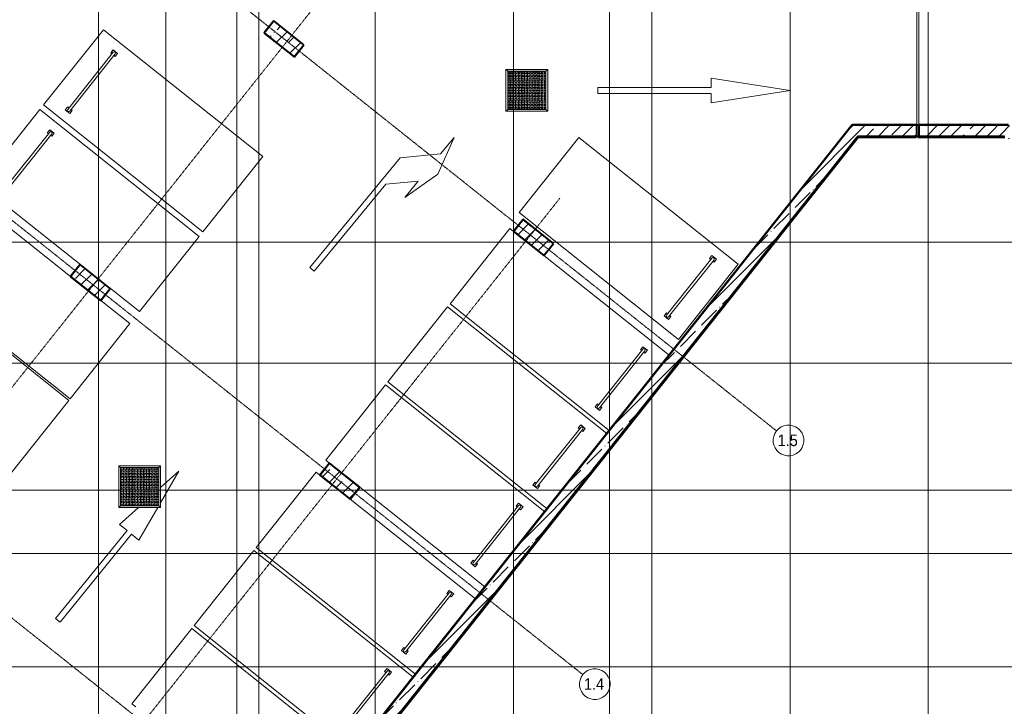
# Model space of a CAD drawing. Header units: millimetres. Extents: x -111 to 116289, y -9307 to 73893.
# Tile 49 of 128: x 40320 to 65951, y 17040 to 34902. Entities that reach past the tile are written whole.
import ezdxf

# ---------------------------------------------------------------- set-up
doc = ezdxf.new("R2010")
doc.units = ezdxf.units.MM
for name, pattern in [('ADSK_Линия сетки', [25, 20, -2.5, 0, -2.5]), ('ADSK_Линия сетки_2_', [25, 20, -2.5, 0, -2.5]), ('ADSK_Штриховая_ш3 п1_5', [4.5, 3, -1.5]), ('Штрих_3_1_5_', [4.5, 3, -1.5]), ('Штрихпунктир 15 х 2 х 2 мм', [19, 15, -2, 0, -2])]:
    doc.linetypes.add(name, pattern=pattern)
doc.layers.add('_Разделитель помещений_', color=4, linetype='ADSK_Штриховая_ш3 п1_5', lineweight=40, true_color=0x00ffff)
for name, color, linetype, lineweight in [('Каркас несущий', 7, 'Continuous', 18), ('Несущие колонны', 7, 'Continuous', 18), ('Окна', 7, 'Continuous', 18), ('Оси', 7, 'Continuous', 9), ('Парковка', 7, 'Continuous', 18), ('Перекрытия', 7, 'Continuous', 18), ('Стены разрез', 7, 'Continuous', 40), ('Стены штриховка', 7, 'Continuous', 40)]:
    doc.layers.add(name, color=color, linetype=linetype, lineweight=lineweight)
doc.styles.add('Arial_1', font='arial.ttf', dxfattribs={"width": 0.9, "height": 300})
pattern_1 = [(45, (0, 0), (-314.308964, 314.308964), []), (45, (314.3, 0), (-314.308964, 314.308964), [555.625, -111.125, 3.353, -107.772])]

# ---------------------------------------------------------------- blocks, each defined once
blk = doc.blocks.new('105_Приямок_C крышкой - 1000x1000-4589793-Оборудование_B2_-11_400__На лист секция 5_-11_400')
at = {"layer": 'Каркас несущий', "lineweight": 9, "true_color": 0xd2d2d2}
h = blk.add_hatch(dxfattribs=at)
h.set_pattern_fill('FP_3', color=254, style=0, pattern_type=2)
h.set_pattern_definition([(180, (-42.23, -380), (5e-14, 400), [40, -360]), (180, (-122.23, -380), (5e-14, 400), [40, -360]), (180, (-202.23, -380), (5e-14, 400), [40, -360]), (180, (-282.23, -380), (5e-14, 400), [40, -360]), (180, (-362.23, -380), (5e-14, 400), [37.77, -362.23]), (270, (-100, -360), (400, 2e-14), [40, -360]), (270, (-180, -360), (400, 2e-14), [40, -360]), (270, (-260, -360), (400, 2e-14), [40, -360]), (270, (-340, -360), (400, 2e-14), [40, -360]), (270, (-20, -360), (400, 2e-14), [40, -360]), (180, (0, -340), (5e-14, 400), [40, -360]), (180, (-80, -340), (5e-14, 400), [40, -360]), (180, (-160, -340), (5e-14, 400), [40, -360]), (180, (-240, -340), (5e-14, 400), [40, -360]), (180, (-320, -340), (5e-14, 400), [40, -360]), (270, (-57.77, -320), (400, 2e-14), [40, -360]), (270, (-137.77, -320), (400, 2e-14), [40, -360]), (270, (-217.77, -320), (400, 2e-14), [40, -360]), (270, (-297.77, -320), (400, 2e-14), [40, -360]), (270, (-377.77, -320), (400, 2e-14), [40, -360]), (180, (-42.23, -300), (5e-14, 400), [40, -360]), (180, (-122.23, -300), (5e-14, 400), [40, -360]), (180, (-202.23, -300), (5e-14, 400), [40, -360]), (180, (-282.23, -300), (5e-14, 400), [40, -360]), (180, (-362.23, -300), (5e-14, 400), [37.77, -362.23]), (270, (-100, -280), (400, 2e-14), [40, -360]), (270, (-180, -280), (400, 2e-14), [40, -360]), (270, (-260, -280), (400, 2e-14), [40, -360]), (270, (-340, -280), (400, 2e-14), [40, -360]), (270, (-20, -280), (400, 2e-14), [40, -360]), (180, (0, -260), (5e-14, 400), [40, -360]), (180, (-80, -260), (5e-14, 400), [40, -360]), (180, (-160, -260), (5e-14, 400), [40, -360]), (180, (-240, -260), (5e-14, 400), [40, -360]), (180, (-320, -260), (5e-14, 400), [40, -360]), (270, (-57.77, -240), (400, 2e-14), [40, -360]), (270, (-137.77, -240), (400, 2e-14), [40, -360]), (270, (-217.77, -240), (400, 2e-14), [40, -360]), (270, (-297.77, -240), (400, 2e-14), [40, -360]), (270, (-377.77, -240), (400, 2e-14), [40, -360]), (180, (-42.23, -220), (5e-14, 400), [40, -360]), (180, (-122.23, -220), (5e-14, 400), [40, -360]), (180, (-202.23, -220), (5e-14, 400), [40, -360]), (180, (-282.23, -220), (5e-14, 400), [40, -360]), (180, (-362.23, -220), (5e-14, 400), [37.77, -362.23]), (270, (-100, -200), (400, 2e-14), [40, -360]), (270, (-180, -200), (400, 2e-14), [40, -360]), (270, (-260, -200), (400, 2e-14), [40, -360]), (270, (-340, -200), (400, 2e-14), [40, -360]), (270, (-20, -200), (400, 2e-14), [40, -360]), (180, (0, -180), (5e-14, 400), [40, -360]), (180, (-80, -180), (5e-14, 400), [40, -360]), (180, (-160, -180), (5e-14, 400), [40, -360]), (180, (-240, -180), (5e-14, 400), [40, -360]), (180, (-320, -180), (5e-14, 400), [40, -360]), (270, (-57.77, -160), (400, 2e-14), [40, -360]), (270, (-137.77, -160), (400, 2e-14), [40, -360]), (270, (-217.77, -160), (400, 2e-14), [40, -360]), (270, (-297.77, -160), (400, 2e-14), [40, -360]), (270, (-377.77, -160), (400, 2e-14), [40, -360]), (180, (-42.23, -140), (5e-14, 400), [40, -360]), (180, (-122.23, -140), (5e-14, 400), [40, -360]), (180, (-202.23, -140), (5e-14, 400), [40, -360]), (180, (-282.23, -140), (5e-14, 400), [40, -360]), (180, (-362.23, -140), (5e-14, 400), [37.77, -362.23]), (270, (-100, -120), (400, 2e-14), [40, -360]), (270, (-180, -120), (400, 2e-14), [40, -360]), (270, (-260, -120), (400, 2e-14), [40, -360]), (270, (-340, -120), (400, 2e-14), [40, -360]), (270, (-20, -120), (400, 2e-14), [40, -360]), (180, (0, -100), (5e-14, 400), [40, -360]), (180, (-80, -100), (5e-14, 400), [40, -360]), (180, (-160, -100), (5e-14, 400), [40, -360]), (180, (-240, -100), (5e-14, 400), [40, -360]), (180, (-320, -100), (5e-14, 400), [40, -360]), (270, (-57.77, -80), (400, 2e-14), [40, -360]), (270, (-137.77, -80), (400, 2e-14), [40, -360]), (270, (-217.77, -80), (400, 2e-14), [40, -360]), (270, (-297.77, -80), (400, 2e-14), [40, -360]), (270, (-377.77, -80), (400, 2e-14), [40, -360]), (180, (-42.23, -60), (5e-14, 400), [40, -360]), (180, (-122.23, -60), (5e-14, 400), [40, -360]), (180, (-202.23, -60), (5e-14, 400), [40, -360]), (180, (-282.23, -60), (5e-14, 400), [40, -360]), (180, (-362.23, -60), (5e-14, 400), [37.77, -362.23]), (270, (-100, -40), (400, 2e-14), [40, -360]), (270, (-180, -40), (400, 2e-14), [40, -360]), (270, (-260, -40), (400, 2e-14), [40, -360]), (270, (-340, -40), (400, 2e-14), [40, -360]), (270, (-20, -40), (400, 2e-14), [40, -360]), (180, (0, -20), (5e-14, 400), [40, -360]), (180, (-80, -20), (5e-14, 400), [40, -360]), (180, (-160, -20), (5e-14, 400), [40, -360]), (180, (-240, -20), (5e-14, 400), [40, -360]), (180, (-320, -20), (5e-14, 400), [40, -360]), (270, (-57.77, 0), (400, 2e-14), [40, -360]), (270, (-137.77, 0), (400, 2e-14), [40, -360]), (270, (-217.77, 0), (400, 2e-14), [40, -360]), (270, (-297.77, 0), (400, 2e-14), [40, -360]), (270, (-377.77, 0), (400, 2e-14), [40, -360])])
h.paths.add_polyline_path([(495, -495), (495, 495), (-495, 495), (-495, -495)])
at = {"layer": 'Каркас несущий', "color": 253, "true_color": 0xaaaaaa}
for p, q in [((-495, 495), (-545, 545)), ((495, 495), (545, 545)), ((-495, -495), (-545, -545)), ((495, -495), (545, -545))]:
    blk.add_line(p, q, dxfattribs=at)
at = {"layer": 'Каркас несущий', "color": 253, "lineweight": 9, "true_color": 0xaaaaaa}
for p, q in [((495, 495), (-495, 495)), ((-495, 495), (-495, -495)), ((495, -495), (495, 495)), ((-495, -495), (495, -495))]:
    blk.add_line(p, q, dxfattribs=at)
at = {"layer": 'Окна', "color": 253, "true_color": 0xaaaaaa}
for p, q in [((-545, -545), (-545, 545)), ((-545, 545), (545, 545)), ((545, 545), (545, -545)), ((495, 495), (-495, 495)), ((-495, 495), (-495, -495)), ((495, 495), (495, -495)), ((-495, -495), (495, -495)), ((545, -545), (-545, -545))]:
    blk.add_line(p, q, dxfattribs=at)
blk = doc.blocks.new('199_Парковочные места 3 класса и МГН - Средний класс-V19-Оборудование_B2_-11_400__На лист секция 5_-11_400')
at = {"layer": 'Парковка', "color": 253, "true_color": 0xaaaaaa}
for p, q in [((0, -5300), (0, 0)), ((0, 0), (2500, 0)), ((2500, 0), (2500, -5300)), ((250, -4625), (250, -4775)), ((250, -4625), (350, -4625)), ((250, -4775), (350, -4775)), ((300, -4665), (2200, -4665)), ((300, -4735), (2200, -4735)), ((350, -4625), (350, -4665)), ((350, -4735), (350, -4775)), ((2150, -4625), (2150, -4665)), ((2150, -4625), (2250, -4625)), ((2150, -4735), (2150, -4775)), ((2150, -4775), (2250, -4775)), ((2250, -4625), (2250, -4775)), ((2500, -5300), (0, -5300))]:
    blk.add_line(p, q, dxfattribs=at)
for centre, start, end in [((300, -4700), 90, 270), ((2200, -4700), 270, 90)]:
    blk.add_arc(centre, 35, start, end, dxfattribs=at)
blk = doc.blocks.new('199_Парковочные места 3 класса и МГН - Средний класс-V33-Оборудование_B2_-11_400__На лист секция 5_-11_400')
at = {"layer": 'Парковка', "color": 253, "true_color": 0xaaaaaa}
for p, q in [((0, -128), (0, 0)), ((0, 0), (2500, 0)), ((2500, 0), (2500, -5298)), ((0, -5298), (0, -1132)), ((250, -4625), (250, -4775)), ((250, -4625), (350, -4625)), ((250, -4775), (350, -4775)), ((300, -4665), (2200, -4665)), ((300, -4735), (2200, -4735)), ((350, -4625), (350, -4665)), ((350, -4735), (350, -4775)), ((2150, -4625), (2150, -4665)), ((2150, -4625), (2250, -4625)), ((2150, -4735), (2150, -4775)), ((2150, -4775), (2250, -4775)), ((2250, -4625), (2250, -4775))]:
    blk.add_line(p, q, dxfattribs=at)
for centre, start, end in [((300, -4700), 90, 270), ((2200, -4700), 270, 90)]:
    blk.add_arc(centre, 35, start, end, dxfattribs=at)
blk = doc.blocks.new('199_Парковочные места 3 класса и МГН - Средний класс-V34-Оборудование_B2_-11_400__На лист секция 5_-11_400')
at = {"layer": 'Парковка', "color": 253, "true_color": 0xaaaaaa}
for p, q in [((0, -5298), (0, 0)), ((0, 0), (2500, 0)), ((2500, 0), (2500, -5298)), ((250, -4625), (250, -4775)), ((250, -4625), (350, -4625)), ((250, -4775), (350, -4775)), ((300, -4665), (2200, -4665)), ((300, -4735), (2200, -4735)), ((350, -4625), (350, -4665)), ((350, -4735), (350, -4775)), ((2150, -4625), (2150, -4665)), ((2150, -4625), (2250, -4625)), ((2150, -4735), (2150, -4775)), ((2150, -4775), (2250, -4775)), ((2250, -4625), (2250, -4775))]:
    blk.add_line(p, q, dxfattribs=at)
for centre, start, end in [((300, -4700), 90, 270), ((2200, -4700), 270, 90)]:
    blk.add_arc(centre, 35, start, end, dxfattribs=at)
blk = doc.blocks.new('199_Парковочные места 3 класса и МГН - Средний класс-V35-Оборудование_B2_-11_400__На лист секция 5_-11_400')
at = {"layer": 'Парковка', "color": 253, "true_color": 0xaaaaaa}
for p, q in [((0, -5298), (0, 0)), ((0, 0), (2500, 0)), ((2500, 0), (2500, -128)), ((2500, -1132), (2500, -5298)), ((250, -4625), (250, -4775)), ((250, -4625), (350, -4625)), ((250, -4775), (350, -4775)), ((300, -4665), (2200, -4665)), ((300, -4735), (2200, -4735)), ((350, -4625), (350, -4665)), ((350, -4735), (350, -4775)), ((2150, -4625), (2150, -4665)), ((2150, -4625), (2250, -4625)), ((2150, -4735), (2150, -4775)), ((2150, -4775), (2250, -4775)), ((2250, -4625), (2250, -4775))]:
    blk.add_line(p, q, dxfattribs=at)
for centre, start, end in [((300, -4700), 90, 270), ((2200, -4700), 270, 90)]:
    blk.add_arc(centre, 35, start, end, dxfattribs=at)
blk = doc.blocks.new('199_Парковочные места 3 класса и МГН - Средний класс-V36-Оборудование_B2_-11_400__На лист секция 5_-11_400')
at = {"layer": 'Парковка', "color": 253, "true_color": 0xaaaaaa}
for p, q in [((0, -128), (0, 0)), ((0, 0), (2500, 0)), ((2500, 0), (2500, -5298)), ((0, -5298), (0, -1132)), ((250, -4625), (250, -4775)), ((250, -4625), (350, -4625)), ((250, -4775), (350, -4775)), ((300, -4665), (2200, -4665)), ((300, -4735), (2200, -4735)), ((350, -4625), (350, -4665)), ((350, -4735), (350, -4775)), ((2150, -4625), (2150, -4665)), ((2150, -4625), (2250, -4625)), ((2150, -4735), (2150, -4775)), ((2150, -4775), (2250, -4775)), ((2250, -4625), (2250, -4775))]:
    blk.add_line(p, q, dxfattribs=at)
for centre, start, end in [((300, -4700), 90, 270), ((2200, -4700), 270, 90)]:
    blk.add_arc(centre, 35, start, end, dxfattribs=at)
blk = doc.blocks.new('199_Парковочные места 3 класса и МГН - Средний класс-V37-Оборудование_B2_-11_400__На лист секция 5_-11_400')
at = {"layer": 'Парковка', "color": 253, "true_color": 0xaaaaaa}
for p, q in [((0, -5298), (0, 0)), ((0, 0), (2500, 0)), ((2500, 0), (2500, -5298)), ((250, -4625), (250, -4775)), ((250, -4625), (350, -4625)), ((250, -4775), (350, -4775)), ((300, -4665), (2200, -4665)), ((300, -4735), (2200, -4735)), ((350, -4625), (350, -4665)), ((350, -4735), (350, -4775)), ((2150, -4625), (2150, -4665)), ((2150, -4625), (2250, -4625)), ((2150, -4735), (2150, -4775)), ((2150, -4775), (2250, -4775)), ((2250, -4625), (2250, -4775))]:
    blk.add_line(p, q, dxfattribs=at)
for centre, start, end in [((300, -4700), 90, 270), ((2200, -4700), 270, 90)]:
    blk.add_arc(centre, 35, start, end, dxfattribs=at)
blk = doc.blocks.new('199_Парковочные места 3 класса и МГН - Средний класс-V38-Оборудование_B2_-11_400__На лист секция 5_-11_400')
at = {"layer": 'Парковка', "color": 253, "true_color": 0xaaaaaa}
for p, q in [((0, -5298), (0, 0)), ((0, 0), (2500, 0)), ((2500, 0), (2500, -128)), ((2500, -1132), (2500, -5298)), ((250, -4625), (250, -4775)), ((250, -4625), (350, -4625)), ((250, -4775), (350, -4775)), ((300, -4665), (2200, -4665)), ((300, -4735), (2200, -4735)), ((350, -4625), (350, -4665)), ((350, -4735), (350, -4775)), ((2150, -4625), (2150, -4665)), ((2150, -4625), (2250, -4625)), ((2150, -4735), (2150, -4775)), ((2150, -4775), (2250, -4775)), ((2250, -4625), (2250, -4775))]:
    blk.add_line(p, q, dxfattribs=at)
for centre, start, end in [((300, -4700), 90, 270), ((2200, -4700), 270, 90)]:
    blk.add_arc(centre, 35, start, end, dxfattribs=at)
blk = doc.blocks.new('199_Парковочные места 3 класса и МГН - Средний класс-V39-Оборудование_B2_-11_400__На лист секция 5_-11_400')
at = {"layer": 'Парковка', "color": 253, "true_color": 0xaaaaaa}
for p, q in [((0, -968), (0, 0)), ((0, 0), (2500, 0)), ((2500, 0), (2500, -5300)), ((0, -5300), (0, -1972)), ((250, -4625), (250, -4775)), ((250, -4625), (350, -4625)), ((250, -4775), (350, -4775)), ((300, -4665), (2200, -4665)), ((300, -4735), (2200, -4735)), ((350, -4625), (350, -4665)), ((350, -4735), (350, -4775)), ((2150, -4625), (2150, -4665)), ((2150, -4625), (2250, -4625)), ((2150, -4735), (2150, -4775)), ((2150, -4775), (2250, -4775)), ((2250, -4625), (2250, -4775)), ((2500, -5300), (0, -5300))]:
    blk.add_line(p, q, dxfattribs=at)
for centre, start, end in [((300, -4700), 90, 270), ((2200, -4700), 270, 90)]:
    blk.add_arc(centre, 35, start, end, dxfattribs=at)
blk = doc.blocks.new('199_Паркинг_Дорожная разметка - Стрелка_Поворот-4798527-Оборудование_B2_-11_400__На лист секция 5_-11_400')
at = {"layer": 'Парковка', "color": 253, "true_color": 0xaaaaaa}
for p, q in [((495, 1490), (215, 2500)), ((215, 2500), (215, 1950)), ((215, 1950), (-535, 1200)), ((215, 480), (495, 1490)), ((-535, 1200), (-535, -2500)), ((-385, 430), (215, 1030)), ((215, 1030), (215, 480)), ((-385, -2500), (-385, 430)), ((-535, -2500), (-385, -2500))]:
    blk.add_line(p, q, dxfattribs=at)
blk = doc.blocks.new('199_Паркинг_Дорожная разметка - Стрелка_Прямое_Движение-4798525-Оборудование_B2_-11_400__На лист секция 5_-11_400')
at = {"layer": 'Парковка', "color": 253, "true_color": 0xaaaaaa}
for p, q in [((0, 2504), (-324, 450)), ((324, 450), (0, 2504)), ((-324, 450), (-75, 450)), ((-75, 450), (-75, -2500)), ((75, -2500), (75, 450)), ((75, 450), (324, 450)), ((-75, -2500), (75, -2500))]:
    blk.add_line(p, q, dxfattribs=at)
blk = doc.blocks.new('199_Паркинг_Дорожная разметка - Стрелка_Прямое_Движение-V40-Оборудование_B2_-11_400__На лист секция 5_-11_400')
at = {"layer": 'Парковка', "color": 253, "true_color": 0xaaaaaa}
for p, q in [((0, 2504), (-100, 1868)), ((149, 1561), (0, 2504)), ((324, 450), (171, 1419)), ((-222, 1099), (-324, 450)), ((-324, 450), (-75, 450)), ((-75, 450), (-75, -2500)), ((75, -2500), (75, 450)), ((75, 450), (324, 450)), ((-75, -2500), (75, -2500))]:
    blk.add_line(p, q, dxfattribs=at)
blk = doc.blocks.new('135_SLK_GD_AR_rvt-1-Оборудование_B2_-11_400__На лист секция 5_-11_400')
at = {"layer": '_Разделитель помещений_', "color": 131, "linetype": 'Штрих_3_1_5_', "true_color": 0xaaffff}
blk.add_line((-13015910, -9299250), (-13015860, -9299250), dxfattribs=at)
at = {"layer": 'Перекрытия', "color": 253, "true_color": 0xaaaaaa}
for p, q in [((-13015910, -9299250), (-13015910, -9295650)), ((-13015860, -9295650), (-13015860, -9299250))]:
    blk.add_line(p, q, dxfattribs=at)
at = {"layer": 'Стены разрез', "color": 253, "true_color": 0xaaaaaa}
for p, q in [((-13032650, -9296542), (-13032901, -9296858)), ((-13032648, -9296543), (-13032650, -9296542)), ((-13031864, -9297167), (-13032648, -9296543)), ((-13032901, -9296858), (-13032899, -9296859)), ((-13032899, -9296859), (-13032117, -9297482)), ((-13032115, -9297483), (-13031865, -9297168)), ((-13031865, -9297168), (-13031864, -9297167)), ((-13032117, -9297482), (-13032115, -9297483)), ((-13017591, -9299248), (-13039290, -9326528)), ((-13039290, -9326531), (-13017590, -9299250)), ((-13017588, -9299248), (-13017591, -9299248)), ((-13017590, -9299250), (-13015910, -9299250)), ((-13015910, -9299248), (-13017588, -9299248)), ((-13015910, -9299250), (-13015910, -9299248)), ((-13013520, -9299248), (-13015860, -9299248)), ((-13015860, -9299248), (-13015860, -9299250)), ((-13015860, -9299250), (-13013520, -9299250)), ((-13026154, -9301709), (-13026405, -9302025)), ((-13026152, -9301710), (-13026154, -9301709)), ((-13025368, -9302334), (-13026152, -9301710)), ((-13026405, -9302025), (-13026404, -9302026)), ((-13026404, -9302026), (-13025621, -9302649)), ((-13025620, -9302650), (-13025369, -9302335)), ((-13025369, -9302335), (-13025368, -9302334)), ((-13025621, -9302649), (-13025620, -9302650)), ((-13037692, -9302881), (-13037943, -9303197)), ((-13037690, -9302882), (-13037692, -9302881)), ((-13036906, -9303506), (-13037690, -9302882)), ((-13037943, -9303197), (-13037942, -9303198)), ((-13037942, -9303198), (-13037159, -9303821)), ((-13037158, -9303822), (-13036907, -9303507)), ((-13036907, -9303507), (-13036906, -9303506)), ((-13037159, -9303821), (-13037158, -9303822)), ((-13031196, -9308048), (-13031448, -9308364)), ((-13031195, -9308049), (-13031196, -9308048)), ((-13030410, -9308673), (-13031195, -9308049)), ((-13031448, -9308364), (-13031446, -9308365)), ((-13031446, -9308365), (-13030664, -9308988)), ((-13030662, -9308989), (-13030412, -9308674)), ((-13030412, -9308674), (-13030410, -9308673)), ((-13030664, -9308988), (-13030662, -9308989))]:
    blk.add_line(p, q, dxfattribs=at)
at = {"layer": 'Окна', "color": 253, "lineweight": 18, "true_color": 0xaaaaaa}
for p in [(-13026060, -9298350), (-13036140, -9308660)]:
    blk.add_blockref('105_Приямок_C крышкой - 1000x1000-4589793-Оборудование_B2_-11_400__На лист секция 5_-11_400', p, dxfattribs=at)
at = {"layer": 'Парковка', "color": 253, "lineweight": 18, "true_color": 0xaaaaaa}
for name, p, rotation in [('199_Парковочные места 3 класса и МГН - Средний класс-V19-Оборудование_B2_-11_400__На лист секция 5_-11_400', (-13032938, -9300072), 231.5000000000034), ('199_Паркинг_Дорожная разметка - Стрелка_Прямое_Движение-4798525-Оборудование_B2_-11_400__На лист секция 5_-11_400', (-13021714, -9298354), 269.9999999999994), ('199_Парковочные места 3 класса и МГН - Средний класс-V19-Оборудование_B2_-11_400__На лист секция 5_-11_400', (-13034590, -9302150), 231.5000000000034), ('199_Паркинг_Дорожная разметка - Стрелка_Поворот-4798527-Оборудование_B2_-11_400__На лист секция 5_-11_400', (-13029710, -9301369), 320.5551428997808), ('199_Парковочные места 3 класса и МГН - Средний класс-V19-Оборудование_B2_-11_400__На лист секция 5_-11_400', (-13026264, -9301531), 51.50000000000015), ('199_Парковочные места 3 класса и МГН - Средний класс-V39-Оборудование_B2_-11_400__На лист секция 5_-11_400', (-13036396, -9304419), 231.5000000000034), ('199_Парковочные места 3 класса и МГН - Средний класс-V38-Оборудование_B2_-11_400__На лист секция 5_-11_400', (-13028061, -9303900), 51.50000000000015), ('199_Парковочные места 3 класса и МГН - Средний класс-V19-Оборудование_B2_-11_400__На лист секция 5_-11_400', (-13037983, -9306415), 231.5000000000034), ('199_Парковочные места 3 класса и МГН - Средний класс-V37-Оборудование_B2_-11_400__На лист секция 5_-11_400', (-13029679, -9305935), 51.50000000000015), ('199_Парковочные места 3 класса и МГН - Средний класс-V36-Оборудование_B2_-11_400__На лист секция 5_-11_400', (-13031298, -9307970), 51.50000000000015), ('199_Паркинг_Дорожная разметка - Стрелка_Прямое_Движение-V40-Оборудование_B2_-11_400__На лист секция 5_-11_400', (-13036695, -9310198), 320.9142835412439), ('199_Парковочные места 3 класса и МГН - Средний класс-V35-Оборудование_B2_-11_400__На лист секция 5_-11_400', (-13033103, -9310239), 51.50000000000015), ('199_Парковочные места 3 класса и МГН - Средний класс-V34-Оборудование_B2_-11_400__На лист секция 5_-11_400', (-13034721, -9312274), 51.50000000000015), ('199_Парковочные места 3 класса и МГН - Средний класс-V33-Оборудование_B2_-11_400__На лист секция 5_-11_400', (-13036340, -9314309), 51.50000000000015)]:
    blk.add_blockref(name, p, dxfattribs=dict(at, rotation=rotation))
blk = doc.blocks.new('Бетон-Прямоугольная-Колонна - CLM_Подземные этажи_В40-400х1000-V74-Оборудование_B2_-11_400__На лист секция 5_-11_400')
at = {"layer": 'Несущие колонны', "lineweight": 9, "true_color": 0xaaaaaa}
h = blk.add_hatch(dxfattribs=at)
h.set_pattern_fill('FP_39', color=253, style=0, pattern_type=2)
h.set_pattern_definition([(353.5, (15396866.5, -4411722.5), (50.318829, 441.64269), []), (353.5, (15397062.16, -4411968.47), (50.318829, 441.64269), [555.625, -111.125, 3.353, -107.772])])
h.paths.add_polyline_path([(-200, -500), (200, -500), (200, 500), (-200, 500), (-200, -52)])
at = {"layer": 'Несущие колонны', "color": 253, "lineweight": 40, "true_color": 0xaaaaaa}
for p, q in [((200, 500), (-200, 500)), ((-200, 500), (-200, -500)), ((200, -500), (200, 500)), ((-200, -500), (200, -500))]:
    blk.add_line(p, q, dxfattribs=at)
blk = doc.blocks.new('Бетон-Прямоугольная-Колонна - CLM_Подземные этажи_В40-400х1000-V78-Оборудование_B2_-11_400__На лист секция 5_-11_400')
at = {"layer": 'Несущие колонны', "lineweight": 9, "true_color": 0xaaaaaa}
h = blk.add_hatch(dxfattribs=at)
h.set_pattern_fill('FP_43', color=253, style=0, pattern_type=2)
h.set_pattern_definition([(353.5, (15396866.5, -4403422.5), (50.318829, 441.64269), []), (353.5, (15397062.16, -4403668.47), (50.318829, 441.64269), [555.625, -111.125, 3.353, -107.772])])
h.paths.add_polyline_path([(-200, -500), (200, -500), (200, 500), (-200, 500), (-200, 66)])
at = {"layer": 'Несущие колонны', "color": 253, "lineweight": 40, "true_color": 0xaaaaaa}
for p, q in [((200, 500), (-200, 500)), ((-200, 500), (-200, -500)), ((200, -500), (200, 500)), ((-200, -500), (200, -500))]:
    blk.add_line(p, q, dxfattribs=at)
blk = doc.blocks.new('Бетон-Прямоугольная-Колонна - CLM_Подземные этажи_В40-400х1000-V79-Оборудование_B2_-11_400__На лист секция 5_-11_400')
at = {"layer": 'Несущие колонны', "lineweight": 9, "true_color": 0xaaaaaa}
h = blk.add_hatch(dxfattribs=at)
h.set_pattern_fill('FP_44', color=253, style=0, pattern_type=2)
h.set_pattern_definition([(353.5, (15388766.5, -4403422.5), (50.318829, 441.64269), []), (353.5, (15388962.16, -4403668.47), (50.318829, 441.64269), [555.625, -111.125, 3.353, -107.772])])
h.paths.add_polyline_path([(-200, -500), (200, -500), (200, 500), (-200, 500), (-200, -465)])
at = {"layer": 'Несущие колонны', "color": 253, "lineweight": 40, "true_color": 0xaaaaaa}
for p, q in [((200, 500), (-200, 500)), ((-200, 500), (-200, -500)), ((200, -500), (200, 500)), ((-200, -500), (200, -500))]:
    blk.add_line(p, q, dxfattribs=at)
blk = doc.blocks.new('Бетон-Прямоугольная-Колонна - CLM_Подземные этажи_В40-400х1000-V86-Оборудование_B2_-11_400__На лист секция 5_-11_400')
at = {"layer": 'Несущие колонны', "lineweight": 9, "true_color": 0xaaaaaa}
h = blk.add_hatch(dxfattribs=at)
h.set_pattern_fill('FP_51', color=253, style=0, pattern_type=2)
h.set_pattern_definition([(353.5, (15388766.5, -4411722.5), (50.318829, 441.64269), []), (353.5, (15388962.16, -4411968.47), (50.318829, 441.64269), [555.625, -111.125, 3.353, -107.772])])
h.paths.add_polyline_path([(-200, -500), (200, -500), (200, 500), (-200, 500)])
at = {"layer": 'Несущие колонны', "color": 253, "lineweight": 40, "true_color": 0xaaaaaa}
for p, q in [((200, 500), (-200, 500)), ((-200, 500), (-200, -500)), ((200, -500), (200, 500)), ((-200, -500), (200, -500))]:
    blk.add_line(p, q, dxfattribs=at)
blk = doc.blocks.new('Ось сетки - Диаметр 8 мм-596476-Оборудование_B2_-11_400__На лист секция 5_-11_400')
at = {"layer": 'Оси', "color": 254, "lineweight": 20, "true_color": 0xcccccc}
for start, end in [(360, 180), (180, 360)]:
    blk.add_arc((0, 0), 4, start, end, dxfattribs=at)
blk = doc.blocks.new('135_SLK_GD_KR_rvt-1-Оборудование_B2_-11_400__На лист секция 5_-11_400')
at = {"layer": 'Стены разрез', "lineweight": 9, "true_color": 0xaaaaaa}
h = blk.add_hatch(dxfattribs=at)
h.set_pattern_fill('FP_8', color=253, style=0, pattern_type=2)
h.set_pattern_definition(pattern_1)
h.paths.add_polyline_path([(-13039263, -9326970), (-13039256, -9326970), (-13017206, -9299250), (-13017590, -9299250), (-13039477, -9326767), (-13039270, -9326970)])
h = blk.add_hatch(dxfattribs=at)
h.set_pattern_fill('FP_8', color=253, style=0, pattern_type=2)
h.set_pattern_definition(pattern_1)
h.paths.add_polyline_path([(-13015930, -9299550), (-13015910, -9299550), (-13015910, -9299250), (-13017206, -9299250), (-13017445, -9299550)])
h = blk.add_hatch(dxfattribs=at)
h.set_pattern_fill('FP_8', color=253, style=0, pattern_type=2)
h.set_pattern_definition(pattern_1)
h.paths.add_polyline_path([(-13013616, -9299550), (-13013612, -9299550), (-13014057, -9299250), (-13015860, -9299250), (-13015860, -9299550), (-13013623, -9299550)])
h = blk.add_hatch(dxfattribs=at)
h.set_pattern_fill('FP_8', color=253, style=0, pattern_type=2)
h.set_pattern_definition(pattern_1)
h.paths.add_polyline_path([(-12988490, -9316495), (-12988267, -9316284), (-13013520, -9299250), (-13014057, -9299250), (-12991083, -9314746)])
at = {"layer": 'Оси', "color": 254, "linetype": 'Штрихпунктир 15 х 2 х 2 мм', "true_color": 0xcccccc}
for p, q in [((-13040296, -9290717), (-13019562, -9307210)), ((-13045339, -9297057), (-13024604, -9313549)), ((-13050381, -9303396), (-13029647, -9319888))]:
    blk.add_line(p, q, dxfattribs=at)
at = {"layer": 'Оси', "color": 254, "linetype": 'ADSK_Линия сетки_2_', "true_color": 0xe5e5e5}
for p, q in [((-13031541, -9296115), (-13051434, -9321124)), ((-13025203, -9301159), (-13045096, -9326167)), ((-13076977, -9310400), (-12975235, -9310400))]:
    blk.add_line(p, q, dxfattribs=at)
at = {"layer": 'Стены разрез', "color": 253, "true_color": 0xaaaaaa}
for p, q in [((-13017590, -9299250), (-13039290, -9326531)), ((-13017206, -9299250), (-13017590, -9299250)), ((-13015910, -9299250), (-13017206, -9299250)), ((-13015910, -9299550), (-13015910, -9299250)), ((-13014057, -9299250), (-13015860, -9299250)), ((-13015860, -9299250), (-13015860, -9299550)), ((-13013520, -9299250), (-13014057, -9299250)), ((-13039256, -9326970), (-13017461, -9299570)), ((-13017461, -9299570), (-13039256, -9326970)), ((-13039230, -9326970), (-13017435, -9299570)), ((-13017435, -9299570), (-13015930, -9299570)), ((-13015930, -9299550), (-13015910, -9299550)), ((-13015930, -9299570), (-13015930, -9299550)), ((-13015860, -9299550), (-13015880, -9299550)), ((-13015880, -9299550), (-13015880, -9299570)), ((-13015880, -9299570), (-13013618, -9299570))]:
    blk.add_line(p, q, dxfattribs=at)
at = {"layer": 'Стены штриховка', "color": 253, "true_color": 0xaaaaaa}
for p, q in [((-13039253, -9326970), (-13017458, -9299570)), ((-13039248, -9326970), (-13017453, -9299570)), ((-13039243, -9326970), (-13017448, -9299570)), ((-13017453, -9299560), (-13017461, -9299570)), ((-13017461, -9299570), (-13017458, -9299570)), ((-13017458, -9299570), (-13017461, -9299570)), ((-13017458, -9299570), (-13017453, -9299570)), ((-13017453, -9299570), (-13017458, -9299570)), ((-13017450, -9299556), (-13017453, -9299560)), ((-13017453, -9299560), (-13015930, -9299560)), ((-13017453, -9299570), (-13017448, -9299570)), ((-13017448, -9299570), (-13017453, -9299570)), ((-13017447, -9299552), (-13017450, -9299556)), ((-13017450, -9299556), (-13015930, -9299556)), ((-13017445, -9299550), (-13017447, -9299552)), ((-13017447, -9299552), (-13015930, -9299552)), ((-13017445, -9299550), (-13015930, -9299550)), ((-13015930, -9299550), (-13017445, -9299550)), ((-13015880, -9299552), (-13013645, -9299552)), ((-13015880, -9299556), (-13013639, -9299556)), ((-13015880, -9299560), (-13013633, -9299560)), ((-13015860, -9299550), (-13013648, -9299550)), ((-13013648, -9299550), (-13015860, -9299550)), ((-13013630, -9299550), (-13013648, -9299550)), ((-13013648, -9299550), (-13013645, -9299552)), ((-13013645, -9299552), (-13013648, -9299550)), ((-13013645, -9299552), (-13013639, -9299556)), ((-13013639, -9299556), (-13013645, -9299552)), ((-13013639, -9299556), (-13013633, -9299560)), ((-13013633, -9299560), (-13013639, -9299556))]:
    blk.add_line(p, q, dxfattribs=at)
at = {"layer": 'Несущие колонны', "color": 253, "lineweight": 18, "true_color": 0xaaaaaa, "rotation": 51.49999999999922}
for name, p in [('Бетон-Прямоугольная-Колонна - CLM_Подземные этажи_В40-400х1000-V86-Оборудование_B2_-11_400__На лист секция 5_-11_400', (-13032382, -9297012)), ('Бетон-Прямоугольная-Колонна - CLM_Подземные этажи_В40-400х1000-V79-Оборудование_B2_-11_400__На лист секция 5_-11_400', (-13025887, -9302179)), ('Бетон-Прямоугольная-Колонна - CLM_Подземные этажи_В40-400х1000-V74-Оборудование_B2_-11_400__На лист секция 5_-11_400', (-13037425, -9303351)), ('Бетон-Прямоугольная-Колонна - CLM_Подземные этажи_В40-400х1000-V78-Оборудование_B2_-11_400__На лист секция 5_-11_400', (-13030929, -9308518))]:
    blk.add_blockref(name, p, dxfattribs=at)
at = {"layer": 'Оси', "color": 254, "lineweight": 5, "true_color": 0xe5e5e5, "xscale": 99.99999999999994, "yscale": 99.99999999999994, "zscale": 99.99999999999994, "rotation": 231.4999999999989}
for p in [(-13019249, -9307459), (-13024291, -9313798)]:
    blk.add_blockref('Ось сетки - Диаметр 8 мм-596476-Оборудование_B2_-11_400__На лист секция 5_-11_400', p, dxfattribs=at)
at = {"layer": 'Оси', "color": 254, "true_color": 0xcccccc, "char_height": 300, "width": 649.37, "attachment_point": 1, "style": 'Arial_1'}
for s, insert in [('1.5', (-13019532, -9307305)), ('1.4', (-13024575, -9313644))]:
    blk.add_mtext(s, dxfattribs=dict(at, insert=insert))
blk = doc.blocks.new('A$Cffbd38bb')
at = {"layer": 'Оси', "color": 253, "linetype": 'ADSK_Линия сетки', "true_color": 0xaaaaaa}
for p, q in [((40567, 800), (40567, 71114)), ((42317, 800), (42317, 71114)), ((44167, 800), (44167, 71114)), ((44737, 800), (44737, 71114)), ((47767, 800), (47767, 71114)), ((51367, 800), (51367, 71114)), ((53867, 800), (53867, 71114)), ((54967, 800), (54967, 71114)), ((58567, 800), (58567, 71114)), ((62167, 800), (62167, 71114)), ((106568, 28029), (800, 28029)), ((106567, 24879), (800, 24879)), ((106567, 21579), (800, 21579)), ((106567, 19929), (800, 19929)), ((106567, 16979), (800, 16979))]:
    blk.add_line(p, q, dxfattribs=at)
at = {"lineweight": 5}
for name in ['135_SLK_GD_KR_rvt-1-Оборудование_B2_-11_400__На лист секция 5_-11_400', '135_SLK_GD_AR_rvt-1-Оборудование_B2_-11_400__На лист секция 5_-11_400']:
    blk.add_blockref(name, (13077777, 9330330), dxfattribs=at)

msp = doc.modelspace()

# ---------------------------------------------------------------- block references
msp.add_blockref('A$Cffbd38bb', (1806, 1084))

doc.saveas('drawing.dxf')
